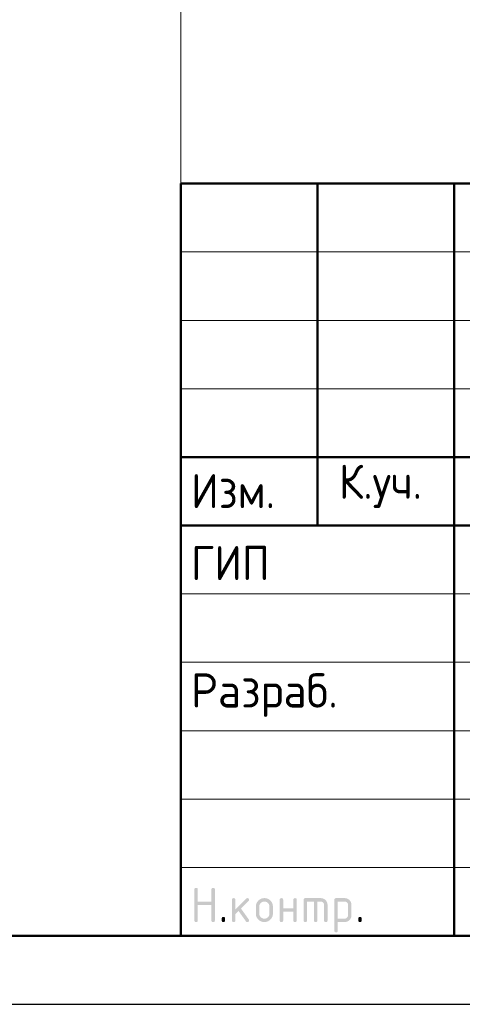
# Model space of a CAD drawing. Header units: millimetres. Extents: x 0 to 42000, y 0 to 29700.
# Tile 11 of 18: x 21821 to 25060, y 0 to 7198. Entities that reach past the tile are written whole.
import ezdxf

# ---------------------------------------------------------------- set-up
doc = ezdxf.new("R2010")
doc.units = ezdxf.units.MM
doc.layers.add('Standard', color=7, linetype='Continuous', lineweight=25)
doc.styles.add('ISOCPEUR', font='txt')

msp = doc.modelspace()

# ---------------------------------------------------------------- hatches: boundary and pattern name
at = {"layer": 'Standard', "linetype": 'Continuous', "lineweight": 25, "transparency": 33554687}
for points in [[(23099.1, 613.8), (23099.1, 838.8), (23099.1, 840.4), (23099.3, 841.7), (23099.5, 843.1), (23099.9, 844.3), (23100.3, 845.4), (23100.8, 846.4), (23101.4, 847.4), (23102.2, 848.2), (23103, 848.9), (23104, 849.5), (23104.9, 850.1), (23106.1, 850.5), (23107.3, 850.9), (23108.7, 851.1), (23110, 851.3), (23111.6, 851.3), (23113.2, 851.3), (23114.5, 851.1), (23115.9, 850.9), (23117.1, 850.5), (23118.3, 850.1), (23119.2, 849.5), (23120.2, 848.9), (23121, 848.2), (23121.8, 847.4), (23122.4, 846.4), (23123, 845.4), (23123.3, 844.3), (23123.7, 843.1), (23123.9, 841.7), (23124.1, 840.4), (23124.1, 838.8), (23124.1, 751.3), (23223.9, 751.3), (23223.9, 838.8), (23223.9, 840.4), (23224, 841.7), (23224.2, 843.1), (23224.6, 844.3), (23225, 845.4), (23225.6, 846.4), (23226.2, 847.4), (23227, 848.2), (23227.8, 848.9), (23228.7, 849.5), (23229.7, 850.1), (23230.9, 850.5), (23232.1, 850.9), (23233.4, 851.1), (23234.8, 851.3), (23236.4, 851.3), (23237.9, 851.3), (23239.3, 851.1), (23240.7, 850.9), (23241.9, 850.5), (23243, 850.1), (23244, 849.5), (23245, 848.9), (23245.8, 848.2), (23246.5, 847.4), (23247.1, 846.4), (23247.7, 845.4), (23248.1, 844.3), (23248.5, 843.1), (23248.7, 841.7), (23248.9, 840.4), (23248.9, 838.8), (23248.9, 613.8), (23248.9, 612.2), (23248.7, 610.9), (23248.5, 609.5), (23248.1, 608.3), (23247.7, 607.1), (23247.1, 606.2), (23246.5, 605.2), (23245.8, 604.4), (23245, 603.6), (23244, 603), (23243, 602.5), (23241.9, 602.1), (23240.7, 601.7), (23239.3, 601.5), (23237.9, 601.3), (23236.4, 601.3), (23234.8, 601.3), (23233.4, 601.5), (23232.1, 601.7), (23230.9, 602.1), (23229.7, 602.5), (23228.7, 603), (23227.8, 603.6), (23227, 604.4), (23226.2, 605.2), (23225.6, 606.2), (23225, 607.1), (23224.6, 608.3), (23224.2, 609.5), (23224, 610.9), (23223.9, 612.2), (23223.9, 613.8), (23223.9, 726.3), (23124.1, 726.3), (23124.1, 613.8), (23124.1, 612.2), (23123.9, 610.9), (23123.7, 609.5), (23123.3, 608.3), (23123, 607.1), (23122.4, 606.2), (23121.8, 605.2), (23121, 604.4), (23120.2, 603.6), (23119.2, 603), (23118.3, 602.5), (23117.1, 602.1), (23115.9, 601.7), (23114.5, 601.5), (23113.2, 601.3), (23111.6, 601.3), (23110, 601.3), (23108.7, 601.5), (23107.3, 601.7), (23106.1, 602.1), (23104.9, 602.5), (23104, 603), (23103, 603.6), (23102.2, 604.4), (23101.4, 605.2), (23100.8, 606.2), (23100.3, 607.1), (23099.9, 608.3), (23099.5, 609.5), (23099.3, 610.9), (23099.1, 612.2)], [(23398.9, 694), (23477.5, 772.6), (23478.4, 773.4), (23479.4, 774.1), (23480.4, 774.8), (23481.5, 775.2), (23482.7, 775.7), (23483.9, 775.9), (23485.1, 776.1), (23486.4, 776.1), (23488, 776.1), (23489.3, 775.9), (23490.7, 775.8), (23491.9, 775.4), (23493.1, 775), (23494, 774.4), (23495, 773.8), (23495.8, 773), (23496.6, 772.2), (23497.1, 771.3), (23497.7, 770.3), (23498.1, 769.1), (23498.5, 767.9), (23498.7, 766.6), (23498.9, 765.2), (23498.9, 763.7), (23498.9, 762.4), (23498.7, 761.3), (23498.4, 760.1), (23498, 759), (23497.5, 757.9), (23496.8, 756.9), (23496.1, 755.9), (23495.1, 754.9), (23440.2, 700.1), (23496.4, 621), (23497.7, 619.3), (23498.3, 617.4), (23498.9, 615.6), (23498.9, 613.6), (23498.9, 612.1), (23498.7, 610.7), (23498.5, 609.4), (23498.1, 608.2), (23497.7, 607), (23497.1, 606.1), (23496.6, 605.1), (23495.8, 604.4), (23495, 603.6), (23494, 603), (23493.1, 602.4), (23491.9, 602.1), (23490.7, 601.7), (23489.3, 601.5), (23488, 601.3), (23486.4, 601.3), (23484.8, 601.3), (23483.3, 601.6), (23481.8, 601.9), (23480.5, 602.6), (23479.2, 603.3), (23478.1, 604.3), (23476.9, 605.3), (23476, 606.6), (23422.2, 682.1), (23398.9, 658.8), (23398.9, 613.8), (23398.9, 612.2), (23398.7, 610.9), (23398.6, 609.5), (23398.2, 608.3), (23397.8, 607.1), (23397.2, 606.2), (23396.6, 605.2), (23395.8, 604.4), (23395, 603.6), (23394, 603), (23393.1, 602.5), (23391.9, 602.1), (23390.7, 601.7), (23389.4, 601.5), (23388, 601.3), (23386.4, 601.3), (23384.9, 601.3), (23383.5, 601.5), (23382.1, 601.7), (23380.9, 602.1), (23379.8, 602.5), (23378.8, 603), (23377.8, 603.6), (23377, 604.4), (23376.2, 605.2), (23375.7, 606.2), (23375.1, 607.1), (23374.7, 608.3), (23374.3, 609.5), (23374.1, 610.8), (23373.9, 612.2), (23373.9, 613.8), (23373.9, 763.7), (23373.9, 765.2), (23374.1, 766.6), (23374.3, 767.9), (23374.7, 769.1), (23375.1, 770.3), (23375.7, 771.3), (23376.2, 772.2), (23377, 773), (23377.8, 773.8), (23378.8, 774.4), (23379.8, 775), (23380.9, 775.4), (23382.1, 775.8), (23383.5, 775.9), (23384.9, 776.1), (23386.4, 776.1), (23388, 776.1), (23389.4, 775.9), (23390.7, 775.8), (23391.9, 775.4), (23393.1, 775), (23394, 774.4), (23395, 773.8), (23395.8, 773), (23396.6, 772.2), (23397.2, 771.3), (23397.8, 770.3), (23398.2, 769.1), (23398.6, 767.9), (23398.7, 766.6), (23398.9, 765.2), (23398.9, 763.7)], [(23748.7, 676.2), (23748.7, 613.8), (23748.7, 612.2), (23748.5, 610.8), (23748.3, 609.5), (23747.9, 608.3), (23747.5, 607.1), (23746.9, 606.2), (23746.3, 605.2), (23745.5, 604.4), (23744.8, 603.6), (23743.8, 603), (23742.8, 602.5), (23741.6, 602.1), (23740.4, 601.7), (23739.1, 601.5), (23737.7, 601.3), (23736.1, 601.3), (23734.6, 601.3), (23733.2, 601.5), (23731.8, 601.7), (23730.7, 602.1), (23729.5, 602.5), (23728.5, 603), (23727.5, 603.6), (23726.7, 604.4), (23726, 605.2), (23725.4, 606.2), (23724.8, 607.1), (23724.4, 608.3), (23724, 609.5), (23723.8, 610.8), (23723.6, 612.2), (23723.6, 613.8), (23723.6, 763.7), (23723.6, 765.2), (23723.8, 766.6), (23724, 767.9), (23724.4, 769.1), (23724.8, 770.3), (23725.4, 771.3), (23726, 772.2), (23726.7, 773), (23727.5, 773.8), (23728.5, 774.4), (23729.5, 775), (23730.7, 775.4), (23731.8, 775.8), (23733.2, 775.9), (23734.6, 776.1), (23736.1, 776.1), (23737.7, 776.1), (23739.1, 775.9), (23740.4, 775.8), (23741.6, 775.4), (23742.8, 775), (23743.8, 774.4), (23744.8, 773.8), (23745.5, 773), (23746.3, 772.2), (23746.9, 771.3), (23747.5, 770.3), (23747.9, 769.1), (23748.3, 768), (23748.5, 766.6), (23748.7, 765.2), (23748.7, 763.7), (23748.7, 701.2), (23823.3, 701.2), (23823.3, 763.7), (23823.3, 765.2), (23823.5, 766.6), (23823.7, 768), (23824.1, 769.1), (23824.5, 770.3), (23825.1, 771.3), (23825.7, 772.2), (23826.5, 773), (23827.3, 773.8), (23828.2, 774.4), (23829.2, 775), (23830.4, 775.4), (23831.6, 775.8), (23832.9, 775.9), (23834.3, 776.1), (23835.9, 776.1), (23837.4, 776.1), (23838.8, 775.9), (23840.2, 775.8), (23841.3, 775.4), (23842.5, 775), (23843.5, 774.4), (23844.5, 773.8), (23845.3, 773), (23846, 772.2), (23846.6, 771.3), (23847.2, 770.3), (23847.6, 769.1), (23848, 767.9), (23848.2, 766.6), (23848.4, 765.2), (23848.4, 763.7), (23848.4, 613.8), (23848.4, 612.2), (23848.2, 610.8), (23848, 609.5), (23847.6, 608.3), (23847.2, 607.1), (23846.6, 606.2), (23846, 605.2), (23845.3, 604.4), (23844.5, 603.6), (23843.5, 603), (23842.5, 602.5), (23841.3, 602.1), (23840.2, 601.7), (23838.8, 601.5), (23837.4, 601.3), (23835.9, 601.3), (23834.3, 601.3), (23832.9, 601.5), (23831.6, 601.7), (23830.4, 602.1), (23829.2, 602.5), (23828.2, 603), (23827.3, 603.6), (23826.5, 604.4), (23825.7, 605.2), (23825.1, 606.2), (23824.5, 607.1), (23824.1, 608.3), (23823.7, 609.5), (23823.5, 610.8), (23823.3, 612.2), (23823.3, 613.8), (23823.3, 676.2)], [(23911, 776.1), (24023.4, 776.1), (24026, 776.1), (24028.5, 775.9), (24031, 775.7), (24033.4, 775.2), (24035.8, 774.8), (24038.1, 774.1), (24040.4, 773.4), (24042.6, 772.5), (24044.8, 771.6), (24047, 770.5), (24049.1, 769.3), (24051.1, 767.9), (24053.1, 766.6), (24055, 765), (24056.9, 763.4), (24058.8, 761.6), (24060.6, 759.8), (24062.2, 757.8), (24063.8, 755.9), (24065.1, 753.9), (24066.5, 751.9), (24067.6, 749.8), (24068.8, 747.7), (24069.7, 745.4), (24070.6, 743.2), (24071.3, 740.9), (24072, 738.6), (24072.4, 736.2), (24072.9, 733.8), (24073.1, 731.3), (24073.3, 728.8), (24073.3, 726.2), (24073.3, 613.8), (24073.3, 612.2), (24073.1, 610.8), (24072.9, 609.5), (24072.6, 608.3), (24072.2, 607.1), (24071.6, 606.2), (24071, 605.2), (24070.2, 604.4), (24069.4, 603.6), (24068.4, 603), (24067.5, 602.5), (24066.3, 602.1), (24065.1, 601.7), (24063.7, 601.5), (24062.4, 601.3), (24060.8, 601.3), (24059.3, 601.3), (24057.9, 601.5), (24056.5, 601.7), (24055.3, 602.1), (24054.2, 602.5), (24053.2, 603), (24052.2, 603.6), (24051.4, 604.4), (24050.6, 605.2), (24050, 606.2), (24049.5, 607.1), (24049.1, 608.3), (24048.7, 609.5), (24048.5, 610.8), (24048.3, 612.2), (24048.3, 613.8), (24048.3, 726.1), (24048.3, 728.8), (24047.8, 731.2), (24047.4, 733.7), (24046.5, 735.9), (24045.6, 738.1), (24044.3, 740.1), (24042.9, 742.1), (24041.1, 743.9), (24039.3, 745.7), (24037.3, 747.1), (24035.3, 748.4), (24033.1, 749.3), (24030.9, 750.2), (24028.4, 750.7), (24026, 751.1), (24023.4, 751.1), (23998.4, 751.1), (23998.4, 613.8), (23998.4, 612.2), (23998.2, 610.8), (23998, 609.5), (23997.7, 608.3), (23997.3, 607.1), (23996.7, 606.2), (23996.1, 605.2), (23995.3, 604.4), (23994.5, 603.6), (23993.5, 603), (23992.6, 602.5), (23991.4, 602.1), (23990.2, 601.7), (23988.8, 601.5), (23987.5, 601.3), (23985.9, 601.3), (23984.3, 601.3), (23983, 601.5), (23981.6, 601.7), (23980.4, 602.1), (23979.3, 602.5), (23978.3, 603), (23977.3, 603.6), (23976.5, 604.4), (23975.7, 605.2), (23975.1, 606.2), (23974.6, 607.1), (23974.2, 608.3), (23973.8, 609.5), (23973.6, 610.8), (23973.4, 612.2), (23973.4, 613.8), (23973.4, 751.1), (23923.5, 751.1), (23923.5, 613.8), (23923.5, 612.2), (23923.3, 610.8), (23923.1, 609.5), (23922.7, 608.3), (23922.4, 607.1), (23921.8, 606.2), (23921.2, 605.2), (23920.4, 604.4), (23919.6, 603.6), (23918.6, 603), (23917.7, 602.5), (23916.5, 602.1), (23915.3, 601.7), (23913.9, 601.5), (23912.6, 601.3), (23911, 601.3), (23909.4, 601.3), (23908.1, 601.5), (23906.7, 601.7), (23905.5, 602.1), (23904.3, 602.5), (23903.4, 603), (23902.4, 603.6), (23901.6, 604.4), (23900.8, 605.2), (23900.2, 606.2), (23899.7, 607.1), (23899.3, 608.3), (23898.9, 609.5), (23898.7, 610.8), (23898.5, 612.2), (23898.5, 613.8), (23898.5, 763.7), (23898.5, 765.2), (23898.7, 766.6), (23898.9, 767.9), (23899.3, 769.1), (23899.6, 770.3), (23900.2, 771.3), (23900.8, 772.2), (23901.6, 773), (23902.4, 773.8), (23903.4, 774.4), (23904.3, 775), (23905.5, 775.4), (23906.7, 775.8), (23908, 775.9), (23909.4, 776.1)], [(23299, 626.3), (23299, 627.9), (23299.2, 629.3), (23299.4, 630.6), (23299.8, 631.8), (23300.2, 633), (23300.8, 634), (23301.3, 634.9), (23302.1, 635.7), (23302.9, 636.5), (23303.9, 637.1), (23304.9, 637.7), (23306, 638.1), (23307.2, 638.5), (23308.6, 638.7), (23309.9, 638.9), (23311.5, 638.9), (23313.1, 638.9), (23314.4, 638.7), (23315.8, 638.5), (23317, 638.1), (23318.2, 637.7), (23319.1, 637.1), (23320.1, 636.5), (23320.9, 635.7), (23321.7, 634.9), (23322.3, 634), (23322.9, 633), (23323.3, 631.8), (23323.6, 630.6), (23323.8, 629.3), (23324, 627.9), (23324, 626.3), (23324, 613.8), (23324, 612.2), (23323.8, 610.9), (23323.6, 609.5), (23323.3, 608.3), (23322.9, 607.2), (23322.3, 606.2), (23321.7, 605.2), (23320.9, 604.4), (23320.1, 603.6), (23319.1, 603), (23318.2, 602.5), (23317, 602.1), (23315.8, 601.7), (23314.4, 601.5), (23313.1, 601.3), (23311.5, 601.3), (23309.9, 601.3), (23308.6, 601.5), (23307.2, 601.7), (23306, 602.1), (23304.9, 602.5), (23303.9, 603), (23302.9, 603.6), (23302.1, 604.4), (23301.3, 605.2), (23300.8, 606.2), (23300.2, 607.2), (23299.8, 608.3), (23299.4, 609.5), (23299.2, 610.9), (23299, 612.2), (23299, 613.8)], [(24298.3, 626.3), (24298.3, 627.9), (24298.5, 629.3), (24298.7, 630.6), (24299.1, 631.8), (24299.5, 633), (24300.1, 634), (24300.6, 634.9), (24301.4, 635.7), (24302.2, 636.5), (24303.2, 637.1), (24304.2, 637.7), (24305.3, 638.1), (24306.5, 638.5), (24307.9, 638.7), (24309.2, 638.9), (24310.8, 638.9), (24312.4, 638.9), (24313.8, 638.7), (24315.1, 638.5), (24316.3, 638.1), (24317.5, 637.7), (24318.5, 637.1), (24319.4, 636.5), (24320.2, 635.7), (24321, 634.9), (24321.6, 634), (24322.2, 633), (24322.6, 631.8), (24322.9, 630.6), (24323.1, 629.3), (24323.3, 627.9), (24323.3, 626.3), (24323.3, 613.8), (24323.3, 612.2), (24323.1, 610.9), (24322.9, 609.5), (24322.6, 608.3), (24322.2, 607.2), (24321.6, 606.2), (24321, 605.2), (24320.2, 604.4), (24319.4, 603.6), (24318.5, 603), (24317.5, 602.5), (24316.3, 602.1), (24315.1, 601.7), (24313.8, 601.5), (24312.4, 601.3), (24310.8, 601.3), (24309.2, 601.3), (24307.9, 601.5), (24306.5, 601.7), (24305.3, 602.1), (24304.2, 602.5), (24303.2, 603), (24302.2, 603.6), (24301.4, 604.4), (24300.6, 605.2), (24300.1, 606.2), (24299.5, 607.2), (24299.1, 608.3), (24298.7, 609.5), (24298.5, 610.9), (24298.3, 612.2), (24298.3, 613.8)]]:
    msp.add_hatch(color=7, dxfattribs=at).paths.add_polyline_path(points, flags=16)
h = msp.add_hatch(color=7, dxfattribs=at)
h.paths.add_polyline_path([(23548.8, 663.7), (23548.8, 713.7), (23548.8, 716.9), (23549, 720.1), (23549.3, 723.2), (23549.9, 726.2), (23550.5, 729.2), (23551.3, 732.1), (23552.2, 734.9), (23553.3, 737.7), (23554.5, 740.5), (23555.9, 743.1), (23557.3, 745.8), (23559, 748.3), (23560.7, 750.8), (23562.7, 753.2), (23564.7, 755.6), (23567, 757.9), (23569.3, 760.2), (23571.7, 762.2), (23574.1, 764.2), (23576.6, 765.9), (23579.1, 767.6), (23581.8, 769), (23584.4, 770.4), (23587.2, 771.6), (23589.9, 772.7), (23592.8, 773.6), (23595.7, 774.4), (23598.7, 775), (23601.7, 775.6), (23604.8, 775.9), (23607.9, 776.1), (23611.1, 776.1), (23614.4, 776.1), (23617.6, 775.9), (23620.7, 775.6), (23623.8, 775), (23626.8, 774.5), (23629.7, 773.6), (23632.6, 772.8), (23635.4, 771.6), (23638.1, 770.5), (23640.8, 769.1), (23643.4, 767.7), (23645.9, 766), (23648.4, 764.3), (23650.8, 762.3), (23653.2, 760.3), (23655.5, 758.1), (23657.7, 755.8), (23659.7, 753.4), (23661.7, 751), (23663.4, 748.5), (23665.1, 746), (23666.5, 743.4), (23667.9, 740.7), (23669, 737.9), (23670.1, 735.2), (23671, 732.3), (23671.8, 729.4), (23672.4, 726.3), (23673, 723.3), (23673.2, 720.1), (23673.5, 717), (23673.5, 713.7), (23673.5, 663.7), (23673.5, 660.5), (23673.2, 657.4), (23673, 654.2), (23672.4, 651.2), (23671.8, 648.2), (23671, 645.4), (23670.1, 642.5), (23669, 639.7), (23667.8, 637), (23666.4, 634.3), (23665, 631.7), (23663.3, 629.2), (23661.6, 626.6), (23659.6, 624.2), (23657.6, 621.8), (23655.3, 619.5), (23653, 617.3), (23650.6, 615.3), (23648.2, 613.3), (23645.7, 611.6), (23643.2, 609.8), (23640.5, 608.4), (23637.9, 607), (23635.1, 605.9), (23632.4, 604.7), (23629.5, 603.9), (23626.6, 603), (23623.6, 602.4), (23620.6, 601.9), (23617.5, 601.6), (23614.4, 601.3), (23611.1, 601.3), (23607.9, 601.3), (23604.8, 601.6), (23601.7, 601.9), (23598.7, 602.4), (23595.7, 603), (23592.8, 603.9), (23589.9, 604.7), (23587.2, 605.9), (23584.4, 607), (23581.8, 608.4), (23579.1, 609.8), (23576.6, 611.6), (23574.1, 613.3), (23571.7, 615.3), (23569.3, 617.3), (23567, 619.5), (23564.7, 621.8), (23562.7, 624.2), (23560.7, 626.6), (23559, 629.2), (23557.3, 631.7), (23555.9, 634.3), (23554.5, 637), (23553.3, 639.7), (23552.2, 642.5), (23551.3, 645.4), (23550.5, 648.2), (23549.9, 651.2), (23549.3, 654.2), (23549, 657.4), (23548.8, 660.5)], flags=16)
h.paths.add_polyline_path([(23648.5, 663.8), (23648.5, 713.8), (23648.5, 717.7), (23647.8, 721.3), (23647.1, 724.9), (23645.7, 728.2), (23644.4, 731.5), (23642.3, 734.5), (23640.3, 737.6), (23637.5, 740.3), (23634.8, 743.1), (23631.8, 745.1), (23628.8, 747.2), (23625.5, 748.5), (23622.2, 749.9), (23618.6, 750.6), (23615, 751.3), (23611.1, 751.3), (23607.3, 751.3), (23603.7, 750.6), (23600.1, 749.9), (23596.8, 748.5), (23593.5, 747.2), (23590.5, 745.1), (23587.5, 743.1), (23584.7, 740.3), (23582, 737.6), (23580, 734.5), (23577.9, 731.5), (23576.5, 728.2), (23575.2, 724.9), (23574.5, 721.3), (23573.8, 717.7), (23573.8, 713.8), (23573.8, 663.8), (23573.8, 659.9), (23574.5, 656.3), (23575.2, 652.6), (23576.5, 649.3), (23577.9, 646), (23579.9, 643), (23581.9, 639.9), (23584.6, 637.2), (23587.4, 634.5), (23590.4, 632.5), (23593.4, 630.4), (23596.7, 629.1), (23600, 627.7), (23603.6, 627), (23607.2, 626.3), (23611.1, 626.3), (23615, 626.3), (23618.6, 627), (23622.2, 627.7), (23625.5, 629.1), (23628.8, 630.4), (23631.8, 632.5), (23634.8, 634.6), (23637.5, 637.3), (23640.3, 640.1), (23642.3, 643.1), (23644.4, 646.1), (23645.7, 649.4), (23647.1, 652.7), (23647.8, 656.3), (23648.5, 659.9)])
h = msp.add_hatch(color=7, dxfattribs=at)
h.paths.add_polyline_path([(24123.4, 763.7), (24123.4, 765.2), (24123.6, 766.6), (24123.8, 768), (24124.2, 769.1), (24124.6, 770.3), (24125.2, 771.3), (24125.8, 772.2), (24126.6, 773), (24127.3, 773.8), (24128.3, 774.4), (24129.3, 775), (24130.5, 775.4), (24131.6, 775.8), (24133, 775.9), (24134.4, 776.1), (24135.9, 776.1), (24198.3, 776.1), (24200.9, 776.1), (24203.4, 775.9), (24206, 775.7), (24208.4, 775.2), (24210.8, 774.8), (24213.1, 774.1), (24215.4, 773.4), (24217.6, 772.5), (24219.9, 771.6), (24222, 770.5), (24224.1, 769.4), (24226.1, 768), (24228.1, 766.7), (24230, 765.1), (24231.9, 763.5), (24233.7, 761.7), (24235.5, 759.9), (24237.1, 757.9), (24238.7, 756), (24240.1, 754), (24241.4, 752), (24242.5, 749.9), (24243.7, 747.8), (24244.6, 745.6), (24245.5, 743.3), (24246.2, 741), (24246.8, 738.7), (24247.3, 736.3), (24247.7, 733.9), (24248, 731.3), (24248.2, 728.8), (24248.2, 726.2), (24248.2, 651.2), (24248.2, 648.6), (24248, 646.1), (24247.7, 643.6), (24247.3, 641.2), (24246.8, 638.8), (24246.2, 636.5), (24245.5, 634.2), (24244.6, 632), (24243.7, 629.8), (24242.6, 627.7), (24241.4, 625.6), (24240.1, 623.5), (24238.7, 621.5), (24237.1, 619.6), (24235.6, 617.7), (24233.8, 615.9), (24231.9, 614), (24230, 612.4), (24228.1, 610.8), (24226.1, 609.5), (24224.1, 608.1), (24222, 607), (24219.9, 605.8), (24217.7, 604.9), (24215.5, 604), (24213.1, 603.3), (24210.8, 602.7), (24208.4, 602.2), (24206, 601.7), (24203.5, 601.5), (24201, 601.3), (24198.3, 601.3), (24148.5, 601.3), (24148.5, 538.9), (24148.5, 537.3), (24148.3, 535.9), (24148.1, 534.6), (24147.7, 533.4), (24147.3, 532.2), (24146.7, 531.3), (24146.1, 530.3), (24145.3, 529.5), (24144.6, 528.7), (24143.6, 528.1), (24142.6, 527.6), (24141.4, 527.2), (24140.3, 526.8), (24138.9, 526.6), (24137.5, 526.4), (24136, 526.4), (24134.4, 526.4), (24133, 526.6), (24131.6, 526.8), (24130.5, 527.2), (24129.3, 527.6), (24128.3, 528.1), (24127.3, 528.7), (24126.6, 529.5), (24125.8, 530.3), (24125.2, 531.3), (24124.6, 532.2), (24124.2, 533.4), (24123.8, 534.6), (24123.6, 535.9), (24123.4, 537.3), (24123.4, 538.9)], flags=16)
h.paths.add_polyline_path([(24148.5, 751.1), (24148.5, 626.3), (24198.3, 626.3), (24200.9, 626.3), (24203.3, 626.8), (24205.7, 627.2), (24207.9, 628.2), (24210.1, 629.1), (24212.1, 630.4), (24214.1, 631.8), (24215.9, 633.6), (24217.7, 635.4), (24219.1, 637.4), (24220.4, 639.5), (24221.3, 641.7), (24222.2, 643.9), (24222.7, 646.3), (24223.2, 648.7), (24223.2, 651.3), (24223.2, 726.1), (24223.2, 728.8), (24222.7, 731.2), (24222.3, 733.7), (24221.4, 735.9), (24220.5, 738.1), (24219.1, 740.1), (24217.8, 742.1), (24216, 743.9), (24214.2, 745.7), (24212.2, 747.1), (24210.2, 748.4), (24208, 749.3), (24205.8, 750.2), (24203.3, 750.7), (24200.9, 751.1), (24198.3, 751.1)])

# ---------------------------------------------------------------- linework, layer by layer
at = {"layer": 'Standard', "color": 7, "linetype": 'Continuous', "lineweight": 50, "transparency": 33554687}
for p, q in [((23000, 500), (23000, 6000)), ((23000, 6000), (41500, 6000)), ((24000, 3500), (24000, 6000)), ((25000, 500), (25000, 6000)), ((23000, 4000), (29500, 4000)), ((23000, 4000), (29500, 4000)), ((23000, 3500), (29500, 3500)), ((23000, 3500), (29500, 3500))]:
    msp.add_line(p, q, dxfattribs=at)
at = {"layer": 'Standard', "color": 7, "linetype": 'Continuous', "lineweight": 13, "transparency": 33554687}
for p, q in [((23000, 5500), (29500, 5500)), ((23000, 5000), (29500, 5000)), ((23000, 4500), (29500, 4500)), ((23000, 3000), (29500, 3000)), ((23000, 2500), (29500, 2500)), ((23000, 2500), (29500, 2500)), ((23000, 2000), (29500, 2000)), ((23000, 2000), (29500, 2000)), ((23000, 1500), (29500, 1500)), ((23000, 1000), (29500, 1000))]:
    msp.add_line(p, q, dxfattribs=at)
at = {"layer": 'Standard', "color": 7, "linetype": 'Continuous', "lineweight": 25, "transparency": 33554687}
msp.add_line((23000, 500), (41500, 500), dxfattribs=at)
msp.add_line((23000, 500), (41500, 500), dxfattribs=at)
msp.add_line((23000, 500), (41500, 500), dxfattribs=at)
msp.add_lwpolyline([(0, 0), (42000, 0), (42000, 29700), (0, 29700), (0, 0)], close=True, dxfattribs=at)
at = {"layer": 'Standard', "color": 7, "linetype": 'Continuous', "lineweight": 50, "transparency": 33554687}
msp.add_lwpolyline([(2000, 29200), (41500, 29200), (41500, 500), (2000, 500), (2000, 29200)], close=True, dxfattribs=at)
at = {"layer": 'Standard', "color": 7, "linetype": 'Continuous', "lineweight": 13, "transparency": 33554687}
for points in [[(23000, 29200), (2000, 29200), (2000, 500), (23000, 500), (23000, 29200)], [(41500, 29200), (23000, 29200), (23000, 6000), (41500, 6000), (41500, 29200)]]:
    msp.add_lwpolyline(points, dxfattribs=at)
at = {"layer": 'Standard', "color": 7, "linetype": 'Continuous', "lineweight": 25, "transparency": 33554687}
msp.add_lwpolyline([(41500, 6000), (23000, 6000), (23000, 500), (41500, 500), (41500, 6000)], dxfattribs=at)

# ---------------------------------------------------------------- texts
at = {"layer": 'Standard', "color": 7, "linetype": 'Continuous', "lineweight": 25, "transparency": 33554687, "char_height": 250, "attachment_point": 7, "style": 'ISOCPEUR'}
for s, insert, width in [('\\W0.93;Изм.', (23074, 3627.5), 752.897), ('\\W0.93;К.уч.', (24156, 3627.5), 816.026), ('\\W0.92;ГИП', (23074, 3101.3), 689.619), ('\\W0.96;Разраб.', (23074, 2101.3), 1306.562)]:
    msp.add_mtext(s, dxfattribs=dict(at, insert=insert, width=width))

doc.saveas('drawing.dxf')
